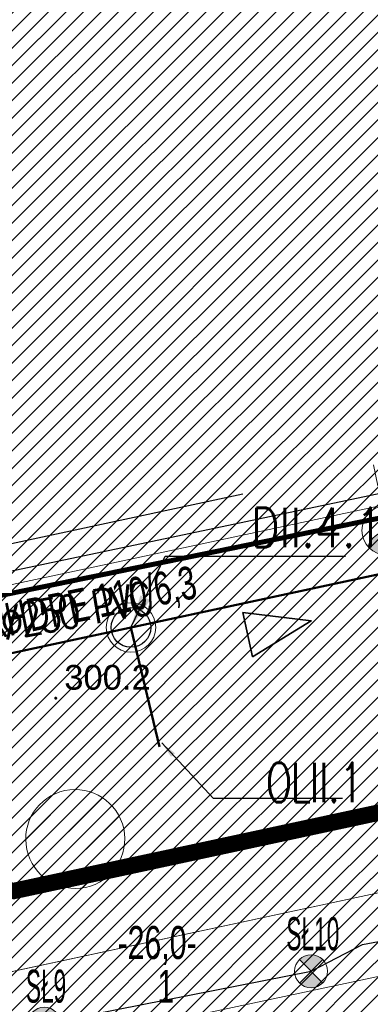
# Model space of a CAD drawing. Header units: metres. Extents: x 6567444 to 13135881, y 5574237 to 11149086.
# Tile 129 of 212: x 6567864 to 6567875, y 5574454 to 5574484. Entities that reach past the tile are written whole.
import ezdxf
from ezdxf.enums import TextEntityAlignment as Align

# ---------------------------------------------------------------- set-up
doc = ezdxf.new("R2010")
doc.units = ezdxf.units.M
doc.linetypes.add('_PZT$0$Kropki przerywana 1', pattern=[250, 150, -100])
for name, color, linetype, lineweight in [('_MDCP$0$OTRN', 7, 'Continuous', 13), ('_TT_KAN_D_II etap', 116, 'Continuous', 50), ('_TT_KAN_D_OPIS_DN', 7, 'Continuous', 30), ('_TT_KAN_D_Opis_PKT_II', 7, 'Continuous', 30), ('_TT_KAN_D_Opis_PKT_wpust', 7, 'Continuous', 30), ('GE.I.6640.1.468.2024_MDCP_dodatkowe pomiary_12.03.2026$0$OTRN', 7, 'Continuous', 13), ('PT-IE-001 PZT - instal. elektr XREFF$0$SEL_OPIS_legenda', 7, 'Continuous', 18), ('PT-IE-001 PZT - instal. elektr XREFF$0$SEL_sieci_oswietlenie_oprawy', 152, 'Continuous', 20), ('PT-IE-001 PZT - instal. elektr XREFF$0$SEN_kanalizacja_kablowa', 30, 'PT-IE-001 PZT - instal. elektr XREFF$0$SEN_t', 20)]:
    doc.layers.add(name, color=color, linetype=linetype, lineweight=lineweight)
for name, color, linetype in [('_MDCP$0$OTRN_O', 7, 'Continuous'), ('FORMA - Arch 01 - PZT 1 Strefy', 7, 'Continuous'), ('GE.I.6640.1.468.2024_MDCP_dodatkowe pomiary_12.03.2026$0$OTRN_O', 7, 'Continuous'), ('PT-IE-001 PZT - instal. elektr XREFF$0$SEL_atrybut_bloku1', 7, 'Continuous'), ('PT-IE-001 PZT - instal. elektr XREFF$0$SEL_atrybut_bloku2', 9, 'Continuous')]:
    doc.layers.add(name, color=color, linetype=linetype)
doc.layers.add('PT-IE-001 PZT - instal. elektr XREFF$0$SEL_sieci_kable_nN_oswietlenie', color=7, linetype='PT-IE-001 PZT - instal. elektr XREFF$0$SEL_eNN', lineweight=30, true_color=0xff7a7a)
doc.styles.add('_MDCP$0$BDOT', font='arial.ttf', dxfattribs={"width": 0.9})
doc.styles.add('GE.I.6640.1.468.2024_MDCP_dodatkowe pomiary_12.03.2026$0$BDOT', font='arial.ttf', dxfattribs={"width": 0.9})
doc.styles.add('PT-IE-001 PZT - instal. elektr XREFF$0$ARIAL', font='ARIALN.TTF', dxfattribs={"width": 0.8})
doc.styles.add('PT-IE-001 PZT - instal. elektr XREFF$0$ROMANS', font='ARIALN.TTF', dxfattribs={"width": 0.8})
doc.styles.add('pzt_11-06-2015 (2)$0$RomanS', font='romans.shx')
doc.styles.add('ROMANS', font='romans.shx', dxfattribs={"width": 0.9})
doc.styles.get("Standard").update_dxf_attribs({"font": 'arial.ttf'})
doc.linetypes.add('PT-IE-001 PZT - instal. elektr XREFF$0$SEL_eNN', pattern='A,5,["eNN",PT-IE-001 PZT - instal. elektr XREFF$0$ARIAL,S=1,R=0,X=1.45,Y=0.25],5', length=10)
doc.linetypes.add('PT-IE-001 PZT - instal. elektr XREFF$0$SEN_t', pattern='A,5,["t",PT-IE-001 PZT - instal. elektr XREFF$0$ARIAL,S=1,R=0,X=2.1,Y=0.25],5', length=10)
doc.dimstyles.new('ISO-25', dxfattribs={"dimtxt": 2.5, "dimasz": 2.5, "dimexe": 1.25, "dimexo": 0.625, "dimtad": 1, "dimtxsty": 'Standard', "dimcen": 2.5, "dimadec": 0, "dimazin": 0, "dimtfac": 1, "dimtmove": 0, "dimatfit": 3, "dimfxl": 1, "dimarcsym": 0})
pattern_1 = [(45, (0, 0), (-0.265165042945, 0.265165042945), [])]

# ---------------------------------------------------------------- blocks, each defined once
blk = doc.blocks.new('_MDCP$0$OTRN')
at = {"layer": '_MDCP$0$OTRN', "color": 0, "const_width": 0.09}
blk.add_lwpolyline([(-0.045, 0, 1), (0.045, 0, 1)], format="xyb", close=True, dxfattribs=at)
at = {"layer": '_MDCP$0$OTRN_O', "color": 0, "style": '_MDCP$0$BDOT'}
blk.add_attdef('RZEDNA', (0.514, 0.515), '', height=1.5, dxfattribs=at)
blk = doc.blocks.new('_MDCP')
at = {"layer": '_MDCP$0$OTRN', "color": 14, "xscale": 0.5, "yscale": 0.5, "zscale": 0.5}
blk.add_blockref('_MDCP$0$OTRN', (6567865.15, 5574463.75, 300.178), dxfattribs=at).add_auto_attribs({'RZEDNA': '300.2'})
blk = doc.blocks.new('GE.I.6640.1.468.2024_MDCP_dodatkowe pomiary_12.03.2026$0$OTRN')
at = {"layer": 'GE.I.6640.1.468.2024_MDCP_dodatkowe pomiary_12.03.2026$0$OTRN', "color": 0, "const_width": 0.09}
blk.add_lwpolyline([(-0.045, 0, 1), (0.045, 0, 1)], format="xyb", close=True, dxfattribs=at)
at = {"layer": 'GE.I.6640.1.468.2024_MDCP_dodatkowe pomiary_12.03.2026$0$OTRN_O', "color": 0, "style": 'GE.I.6640.1.468.2024_MDCP_dodatkowe pomiary_12.03.2026$0$BDOT'}
blk.add_attdef('RZEDNA', (0.514, 0.515), '', height=1.5, dxfattribs=at)
blk = doc.blocks.new('GE.I.6640.1.468.2024_MDCP_dodatkowe pomiary_12.03.2026')
at = {"layer": 'GE.I.6640.1.468.2024_MDCP_dodatkowe pomiary_12.03.2026$0$OTRN', "color": 14, "xscale": 0.5, "yscale": 0.5, "zscale": 0.5}
blk.add_blockref('GE.I.6640.1.468.2024_MDCP_dodatkowe pomiary_12.03.2026$0$OTRN', (6567865.15, 5574463.75, 300.178), dxfattribs=at).add_auto_attribs({'RZEDNA': '300.2'})
blk = doc.blocks.new('PT-IE-001 PZT - instal. elektr XREFF$0$oprawa zewnetrzna parkowa')
for points in [[(0.354, 0.354, 0.414214), (-0.354, 0.354), (0, 0)], [(-0.354, -0.354, 0.414214), (0.354, -0.354), (0, 0)]]:
    blk.add_hatch(color=256).paths.add_polyline_path(points)
for p, q in [((-0.354, -0.354), (0.354, 0.354)), ((-0.354, 0.354), (0.354, -0.354))]:
    blk.add_line(p, q)
blk.add_circle((0, 0), 0.5)
at = {"layer": 'PT-IE-001 PZT - instal. elektr XREFF$0$SEL_atrybut_bloku1', "style": 'PT-IE-001 PZT - instal. elektr XREFF$0$ROMANS', "width": 0.6, "flags": 8}
blk.add_attdef('TYP', text='', height=1, dxfattribs=at).set_placement((0.053, 0.641), align=Align.CENTER)
at = {"layer": 'PT-IE-001 PZT - instal. elektr XREFF$0$SEL_atrybut_bloku2', "style": 'PT-IE-001 PZT - instal. elektr XREFF$0$ROMANS', "width": 0.6, "flags": 8}
for tag, p in [('OPIS1', (-0.034, -1.403)), ('OPIS2', (-0.034, -2.264))]:
    blk.add_attdef(tag, text='', height=0.75, dxfattribs=at).set_placement(p, align=Align.CENTER)
blk = doc.blocks.new('PT-IE-001 PZT - instal. elektr XREFF$0$oprawa zewnetrzna nascienna')
blk.add_hatch(color=256).paths.add_polyline_path([(2.774, 0, 0.267949), (2.399, 0.65, 0.57735), (2.399, -0.65, 0.267949)])
blk.add_line((0, 0), (0.649, 0))
blk.add_circle((2.024, 0), 0.75)
for centre, radius, start, end in [((1.259, 0.057), 0.613, 60.4419, 185.3665), ((2.774, 0), 0.75, 120, 240)]:
    blk.add_arc(centre, radius, start, end)
at = {"layer": 'PT-IE-001 PZT - instal. elektr XREFF$0$SEL_atrybut_bloku1', "style": 'PT-IE-001 PZT - instal. elektr XREFF$0$ROMANS', "width": 0.6, "flags": 8}
blk.add_attdef('TYP', text='', height=1, dxfattribs=at).set_placement((1.704, 0.842), align=Align.CENTER)
at = {"layer": 'PT-IE-001 PZT - instal. elektr XREFF$0$SEL_atrybut_bloku2', "style": 'PT-IE-001 PZT - instal. elektr XREFF$0$ROMANS', "width": 0.6, "flags": 8}
for tag, p in [('OPIS1', (1.455, -1.584)), ('OPIS2', (1.455, -2.445))]:
    blk.add_attdef(tag, text='', height=0.75, dxfattribs=at).set_placement(p, align=Align.CENTER)
blk = doc.blocks.new('PT-IE-001 PZT - instal. elektr XREFF')
at = {"layer": 'Defpoints'}
blk.add_line((6567853.217, 5574466.162), (6567870.815, 5574469.944), dxfattribs=at)
at = {"layer": 'PT-IE-001 PZT - instal. elektr XREFF$0$SEL_sieci_kable_nN_oswietlenie', "ltscale": 0.5}
for p, q in [((6567874.445, 5574456.283), (6567882.666, 5574457.828)), ((6567872.884, 5574455.47), (6567874.445, 5574456.283)), ((6567864.803, 5574453.879), (6567872.884, 5574455.47))]:
    blk.add_line(p, q, dxfattribs=at)
at = {"layer": 'PT-IE-001 PZT - instal. elektr XREFF$0$SEL_sieci_kable_nN_oswietlenie', "ltscale": 0.8}
blk.add_lwpolyline([(6567894.56, 5574480.357), (6567894.56, 5574480.357), (6567883.047, 5574477.935), (6567882.979, 5574471.641), (6567852.785, 5574465.28), (6567852.079, 5574465.916), (6567836.897, 5574536.557), (6567837.577, 5574537.642), (6567847.042, 5574539.675), (6567847.398, 5574540.343), (6567846.492, 5574544.512), (6567846.812, 5574544.873), (6567847.671, 5574545.057)], dxfattribs=at)
at = {"layer": 'PT-IE-001 PZT - instal. elektr XREFF$0$SEN_kanalizacja_kablowa', "ltscale": 0.8, "const_width": 0.15}
blk.add_lwpolyline([(6567852.27, 5574464.572), (6567884.055, 5574471.068)], dxfattribs=at)
at = {"layer": 'PT-IE-001 PZT - instal. elektr XREFF$0$SEL_sieci_oswietlenie_oprawy', "rotation": 281.2821705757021}
blk.add_blockref('PT-IE-001 PZT - instal. elektr XREFF$0$oprawa zewnetrzna nascienna', (6567874.777, 5574470.822), dxfattribs=at)
at = {"layer": 'PT-IE-001 PZT - instal. elektr XREFF$0$SEL_sieci_oswietlenie_oprawy'}
for p, values in [((6567872.884, 5574455.47), {'TYP': 'SŁ10'}), ((6567864.803, 5574453.879), {'TYP': 'SŁ9'})]:
    blk.add_blockref('PT-IE-001 PZT - instal. elektr XREFF$0$oprawa zewnetrzna parkowa', p, dxfattribs=at).add_auto_attribs(values)
at = {"layer": 'PT-IE-001 PZT - instal. elektr XREFF$0$SEL_OPIS_legenda', "lineweight": 30, "style": 'PT-IE-001 PZT - instal. elektr XREFF$0$ROMANS', "width": 0.8}
blk.add_text('1xRHDPE 110/6,3', height=1, rotation=11.5131, dxfattribs=at).set_placement((6567862.145, 5574465.304, -300.061))
for s, p in [('-26,0-', (6567867.022, 5574455.843)), ('1', (6567868.229, 5574454.515))]:
    blk.add_text(s, height=1, dxfattribs=at).set_placement(p)

msp = doc.modelspace()

# ---------------------------------------------------------------- block references
at = {"layer": 'Defpoints'}
msp.add_blockref('GE.I.6640.1.468.2024_MDCP_dodatkowe pomiary_12.03.2026', (0, 0), dxfattribs=at)

# ---------------------------------------------------------------- next in the draw order: block references
msp.add_blockref('_MDCP', (0, 0))

# ---------------------------------------------------------------- next in the draw order: linework, layer by layer
at = {"layer": '_TT_KAN_D_II etap'}
msp.add_line((6567868.291, 5574462.278), (6567867.428, 5574465.894), dxfattribs=at)
msp.add_lwpolyline([(6567854.467, 5574466.431), (6567855.153, 5574463.256), (6567884.483, 5574469.56), (6567901.857, 5574473.294)], dxfattribs=at)
at = {"layer": '_TT_KAN_D_II etap', "lineweight": 35}
msp.add_lwpolyline([(6567871.111, 5574465.002), (6567870.819, 5574466.347), (6567872.89, 5574466.093), (6567871.111, 5574465.002)], dxfattribs=at)
at = {"layer": '_TT_KAN_D_II etap', "lineweight": 13}
msp.add_circle((6567867.428, 5574465.894), 0.75, dxfattribs=at)
at = {"layer": '_TT_KAN_D_II etap', "lineweight": 30}
msp.add_circle((6567867.428, 5574465.894), 0.6, dxfattribs=at)
at = {"layer": 'Defpoints', "color": 6, "linetype": '_PZT$0$Kropki przerywana 1', "lineweight": 50, "ltscale": 0.01, "const_width": 0.5}
msp.add_lwpolyline([(6567846.825, 5574464.572), (6567852.935, 5574465.886), (6567856.959, 5574459.099), (6567863.876, 5574457.905), (6567881.468, 5574461.686), (6567884.062, 5574465.823), (6567941.534, 5574478.091)], dxfattribs=at)

# ---------------------------------------------------------------- next in the draw order: texts
at = {"layer": '_TT_KAN_D_OPIS_DN', "insert": (6567863.4, 5574466.497), "char_height": 1, "attachment_point": 1, "rotation": 10.0888, "style": 'pzt_11-06-2015 (2)$0$RomanS'}
msp.add_mtext_dynamic_manual_height_columns('\\T0.85;\\W0.8;%%C250 PVC', width=9.13673, gutter_width=12.5, heights=[0], dxfattribs=at)
at = {"layer": '_TT_KAN_D_Opis_PKT_II', "insert": (6567871.063, 5574469.524), "char_height": 1.2, "attachment_point": 1, "style": 'ROMANS'}
msp.add_mtext('\\W0.8;DII.4.1', dxfattribs=at)

# ---------------------------------------------------------------- next in the draw order: leaders
at = {"layer": '_TT_KAN_D_Opis_PKT_II', "lineweight": 25, "annotation_type": 0, "has_hookline": 1, "hookline_direction": 0, "text_width": 3.84}
msp.add_leader([(6567867.428, 5574465.894), (6567868.465, 5574468.054), (6567869.465, 5574468.054)], dimstyle='ISO-25', override={"dimasz": 1, "dimgap": 0.625, "dimtad": 3}, dxfattribs=at)

# ---------------------------------------------------------------- next in the draw order: block references
msp.add_blockref('PT-IE-001 PZT - instal. elektr XREFF', (0, 0))

# ---------------------------------------------------------------- next in the draw order: hatches: boundary and pattern name
at = {"layer": 'FORMA - Arch 01 - PZT 1 Strefy', "linetype": 'Continuous', "lineweight": 0, "true_color": 0x577933}
h = msp.add_hatch(dxfattribs=at)
h.set_pattern_fill('ANSI31', color=77, scale=3, style=0)
h.set_pattern_definition(pattern_1)
h.paths.add_polyline_path([(6567829, 5574517.24), (6567842.398, 5574471.118), (6567844.165, 5574471.632), (6567846.931, 5574462.111), (6567846.967, 5574484.472), (6567835.736, 5574536.73), (6567846.642, 5574539.074), (6567844.864, 5574547.35), (6567918.571, 5574563.191), (6567935.605, 5574483.933), (6567930.975, 5574476.768), (6567931.227, 5574475.595), (6567933.57, 5574476.098, 0.216609), (6567938.884, 5574480.085), (6567921.55, 5574567.86), (6567849.267, 5574550.953), (6567830.11, 5574546.47)])
at = {"layer": 'FORMA - Arch 01 - PZT 1 Strefy', "linetype": 'Continuous', "lineweight": 0, "ltscale": 5, "true_color": 0xf0e6d9}
h = msp.add_hatch(dxfattribs=at)
h.set_pattern_fill('ANSI31', color=254, scale=3, style=0)
h.set_pattern_definition(pattern_1)
h.paths.add_polyline_path([(6567838.111, 5574535.195), (6567853.217, 5574464.912), (6567877.761, 5574470.187), (6567866.729, 5574521.517), (6567916.781, 5574532.275), (6567914.712, 5574541.905), (6567920.576, 5574543.165), (6567916.794, 5574560.763), (6567847.239, 5574545.815), (6567849.018, 5574537.539)])
at = {"layer": 'FORMA - Arch 01 - PZT 1 Strefy', "linetype": 'Continuous', "lineweight": 0, "true_color": 0x606060}
h = msp.add_hatch(dxfattribs=at)
h.set_pattern_fill('ANSI31', color=251, scale=3, style=0)
h.set_pattern_definition(pattern_1)
h.paths.add_polyline_path([(6567877.761, 5574470.187), (6567884.905, 5574471.723), (6567884.671, 5574472.811), (6567884.473, 5574473.729), (6567883.567, 5574477.893), (6567878.678, 5574476.842), (6567871.324, 5574511.061), (6567876.212, 5574512.111), (6567874.387, 5574520.606), (6567909.387, 5574528.128), (6567910.438, 5574523.24), (6567911.513, 5574523.471, 0.390142), (6567916.985, 5574531.214), (6567916.781, 5574532.275), (6567866.729, 5574521.517)])
at = {"layer": 'FORMA - Arch 01 - PZT 1 Strefy', "linetype": 'Continuous', "lineweight": 0, "true_color": 0x69697f}
h = msp.add_hatch(dxfattribs=at)
h.set_pattern_fill('ANSI31', color=8, scale=3, style=0)
h.set_pattern_definition(pattern_1)
h.paths.add_polyline_path([(6567868.664, 5574447.184), (6567873.254, 5574448.171), (6567873.813, 5574447.81), (6567888.539, 5574450.975, -0.233884), (6567889.399, 5574450.758, -0.164402), (6567889.726, 5574450.208), (6567892.634, 5574436.678), (6567887.555, 5574435.586), (6567887.676, 5574435.026), (6567887.676, 5574435.025, -0.414102), (6567887.215, 5574434.313), (6567887.039, 5574434.275), (6567887.371, 5574432.73), (6567888.657, 5574433.007), (6567888.619, 5574433.183, -0.414214), (6567889.08, 5574433.895), (6567893.049, 5574434.749), (6567893.322, 5574433.479), (6567898.21, 5574434.53), (6567906.331, 5574396.74), (6567909.836, 5574380.434), (6567926.815, 5574389.768), (6567940.833, 5574410.263, 0.198373), (6567942.208, 5574417.794), (6567932.917, 5574461.025), (6567905.128, 5574455.052, -0.414214), (6567901.564, 5574457.355), (6567901.459, 5574457.843, -0.414214), (6567903.762, 5574461.407), (6567939.749, 5574469.141, -0.063253), (6567941.005, 5574469.249), (6567939.792, 5574475.428, -0.052799), (6567938.687, 5574475.025), (6567900.546, 5574466.853, -0.086628), (6567900.202, 5574466.839), (6567886.587, 5574463.893), (6567887.53, 5574459.452), (6567888.307, 5574455.835), (6567882.192, 5574454.521), (6567875.153, 5574453.008), (6567867.754, 5574451.418)])
h.paths.add_polyline_path([(6567903.07, 5574442.847), (6567912.847, 5574444.948), (6567923.521, 5574395.283), (6567913.745, 5574393.181)], flags=0)
h.paths.add_polyline_path([(6567925.121, 5574405.928, -0.004779), (6567925.109, 5574405.984), (6567925.133, 5574405.989)], flags=0)
h.paths.add_polyline_path([(6567932.495, 5574408.258), (6567927.607, 5574407.207), (6567918.151, 5574451.203), (6567927.928, 5574453.304), (6567936.333, 5574414.197), (6567931.445, 5574413.146)], flags=0)
at = {"layer": 'FORMA - Arch 01 - PZT 1 Strefy', "linetype": 'Continuous', "lineweight": 0, "true_color": 0x786554}
h = msp.add_hatch(dxfattribs=at)
h.set_pattern_fill('ANSI31', color=37, scale=3, style=0)
h.set_pattern_definition(pattern_1)
h.paths.add_polyline_path([(6567884.905, 5574471.723), (6567851.261, 5574464.492), (6567851.757, 5574462.185), (6567855.246, 5574456.301), (6567862.162, 5574455.107), (6567879.755, 5574458.888), (6567881.026, 5574460.916), (6567882.349, 5574463.025), (6567886.2, 5574463.729), (6567886.604, 5574463.816)])
h = msp.add_hatch(dxfattribs=at)
h.set_pattern_fill('ANSI31', color=37, scale=3, style=0)
h.set_pattern_definition(pattern_1)
h.paths.add_polyline_path([(6567855.246, 5574456.301), (6567851.757, 5574462.185), (6567854.181, 5574450.906), (6567854.544, 5574449.216), (6567856.5, 5574449.636), (6567856.137, 5574451.322), (6567883.371, 5574457.115), (6567888.037, 5574457.095), (6567887.53, 5574459.452, 0.007414), (6567887.327, 5574460.148), (6567886.587, 5574463.893), (6567882.349, 5574463.025), (6567879.755, 5574458.888), (6567862.162, 5574455.107)])
at = {"layer": 'FORMA - Arch 01 - PZT 1 Strefy', "linetype": 'Continuous', "lineweight": 0, "true_color": 0x577933}
h = msp.add_hatch(dxfattribs=at)
h.set_pattern_fill('ANSI31', color=77, scale=3, style=0)
h.set_pattern_definition(pattern_1)
h.paths.add_polyline_path([(6567864.274, 5574459.164, 1), (6567867.207, 5574459.795, 1)])
h = msp.add_hatch(dxfattribs=at)
h.set_pattern_fill('ANSI31', color=77, scale=3, style=0)
h.set_pattern_definition(pattern_1)
h.paths.add_polyline_path([(6567874.014, 5574368.787), (6567903.73, 5574375.51), (6567926.87, 5574388.23), (6567941.769, 5574410.008), (6567945.87, 5574425.68), (6567946.274, 5574437.791), (6567944.961, 5574438.318), (6567943.09, 5574447.025), (6567939.696, 5574458.048), (6567938.856, 5574457.187), (6567945.454, 5574426.488), (6567940.566, 5574425.437), (6567942.208, 5574417.794, -0.198349), (6567940.833, 5574410.263), (6567926.815, 5574389.768), (6567903.433, 5574376.914), (6567873.643, 5574370.512)])
h = msp.add_hatch(dxfattribs=at)
h.set_pattern_fill('ANSI31', color=77, scale=3, style=0)
h.set_pattern_definition(pattern_1)
h.paths.add_polyline_path([(6567856.5, 5574449.633), (6567867.644, 5574451.942), (6567867.702, 5574451.66), (6567867.754, 5574451.418), (6567875.153, 5574453.008), (6567874.816, 5574454.572), (6567881.856, 5574456.085), (6567882.192, 5574454.521), (6567886.105, 5574455.362), (6567888.307, 5574455.835), (6567888.037, 5574457.095), (6567883.371, 5574457.115), (6567856.137, 5574451.322)])

# ---------------------------------------------------------------- next in the draw order: linework, layer by layer
at = {"layer": 'FORMA - Arch 01 - PZT 1 Strefy', "color": 31, "linetype": 'Continuous', "lineweight": 0, "true_color": 0xf1cba9}
for p, q in [((6567884.905, 5574471.723), (6567851.261, 5574464.492)), ((6567862.162, 5574455.107), (6567879.755, 5574458.888)), ((6567879.755, 5574458.888), (6567862.162, 5574455.107)), ((6567856.137, 5574451.322), (6567883.371, 5574457.115))]:
    msp.add_line(p, q, dxfattribs=at)
at = {"layer": 'FORMA - Arch 01 - PZT 1 Strefy', "color": 254, "linetype": 'Continuous', "lineweight": 0, "true_color": 0xe3cfb5}
msp.add_line((6567853.217, 5574464.912), (6567877.761, 5574470.187), dxfattribs=at)
at = {"layer": 'FORMA - Arch 01 - PZT 1 Strefy', "color": 71, "linetype": 'Continuous', "lineweight": 13, "true_color": 0xaff266}
msp.add_line((6567883.371, 5574457.115), (6567856.137, 5574451.322), dxfattribs=at)
for start, end in [(12.1296, 192.1296), (192.1296, 12.1296)]:
    msp.add_arc((6567865.741, 5574459.48), 1.5, start, end, dxfattribs=at)

# ---------------------------------------------------------------- next in the draw order: texts
at = {"layer": '_TT_KAN_D_Opis_PKT_wpust', "lineweight": 25, "insert": (6567871.514, 5574461.793), "char_height": 1.2, "attachment_point": 1, "style": 'ROMANS'}
msp.add_mtext('\\T0.95;\\W0.7;OLII.1', dxfattribs=at)

# ---------------------------------------------------------------- next in the draw order: leaders
at = {"layer": '_TT_KAN_D_Opis_PKT_wpust', "lineweight": 25, "annotation_type": 0, "has_hookline": 1, "hookline_direction": 0, "text_width": 2.79}
msp.add_leader([(6567868.361, 5574462.392), (6567869.917, 5574460.718), (6567870.417, 5574460.718)], dimstyle='ISO-25', override={"dimasz": 0.5, "dimgap": 0.625, "dimtad": 3}, dxfattribs=at)

doc.saveas('drawing.dxf')
